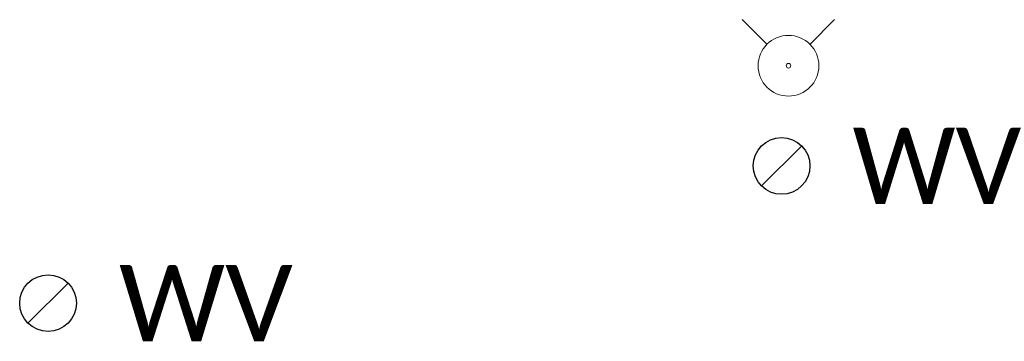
# Model space of a CAD drawing. Extents: x 386237 to 390135, y 96958 to 113752.
# Tile 34 of 116: x 387303 to 387364, y 99854 to 99874. Entities that reach past the tile are written whole.
import ezdxf
from ezdxf.enums import TextEntityAlignment as Align

# ---------------------------------------------------------------- set-up
doc = ezdxf.new("R2010")
doc.units = 0
doc.header["$MEASUREMENT"] = 0
doc.layers.add('E_UTL_W', color=171, linetype='Continuous', lineweight=25)
doc.layers.add('E_UTL_WHydrant', color=131, linetype='Continuous', lineweight=18)
doc.styles.add('CalibriLight', font='calibril.ttf')

# ---------------------------------------------------------------- blocks, each defined once
blk = doc.blocks.new('HYD')
at = {"color": 0, "linetype": 'ByBlock', "lineweight": -2, "transparency": 16777216}
for p, q in [((-3.84, 3.84), (-8.32, 8.32)), ((3.84, 3.84), (8.32, 8.32))]:
    blk.add_line(p, q, dxfattribs=at)
for radius in [5.48, 0.42]:
    blk.add_circle((0, 0), radius, dxfattribs=at)
blk = doc.blocks.new('WV')
at = {"color": 0, "linetype": 'ByBlock', "lineweight": -2, "transparency": 16777216}
blk.add_line((-2.83, -2.83), (2.83, 2.83), dxfattribs=at)
blk.add_circle((0, 0), 4, dxfattribs=at)
at = {"color": 0, "linetype": 'ByBlock', "lineweight": -2, "transparency": 16777216, "style": 'CalibriLight'}
blk.add_text('WV', height=10.8, dxfattribs=at).set_placement((10, 0), align=Align.MIDDLE_LEFT)

msp = doc.modelspace()

# ---------------------------------------------------------------- block references
at = {"layer": 'E_UTL_W', "xscale": 0.4444444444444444, "yscale": 0.4444444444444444, "zscale": 0.4444444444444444}
for p in [(387350.395, 99864.692), (387304.414, 99856.08)]:
    msp.add_blockref('WV', p, dxfattribs=at)
at = {"layer": 'E_UTL_WHydrant', "xscale": 0.3477624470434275, "yscale": 0.3477624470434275, "zscale": 0.3477624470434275}
msp.add_blockref('HYD', (387350.826, 99870.982), dxfattribs=at)

doc.saveas('drawing.dxf')
